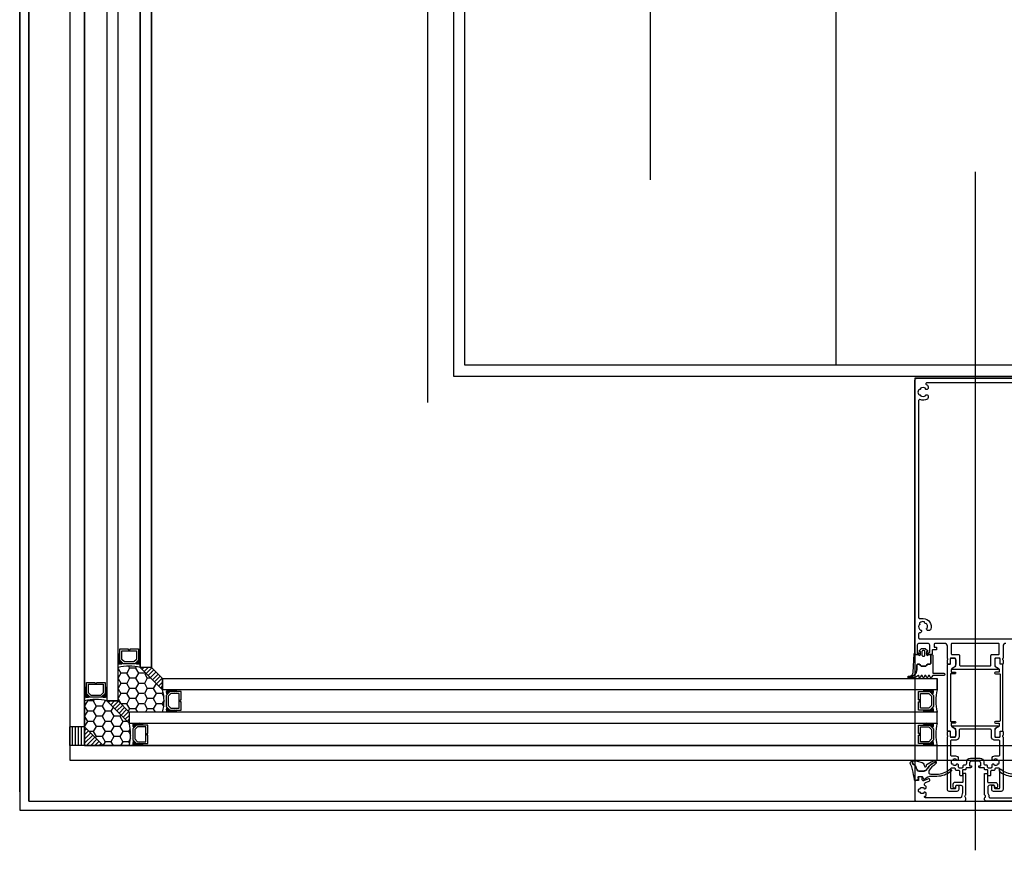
# Model space of a CAD drawing. Header units: millimetres. Extents: x 373037 to 682063, y 76092 to 274210.
# Tile 24 of 256: x 655037 to 655567, y 249571 to 250018. Entities that reach past the tile are written whole.
import ezdxf

# ---------------------------------------------------------------- set-up
doc = ezdxf.new("R2010")
doc.units = ezdxf.units.MM
doc.header["$LTSCALE"] = 100
doc.linetypes.add('CK_ČERCHOVANÁ 50', pattern=[6, 3, -1.5, 0, -1.5])
doc.linetypes.add('ČÁRKOVANÁ', pattern=[19.05, 12.7, -6.35])
doc.layers.get('0').update_dxf_attribs({"linetype": 'CONTINUOUS'})
doc.layers.add('PUDORYS', color=253, linetype='CONTINUOUS')
pattern_1 = [(225, (697453.0111, 197672.1125), (1.122532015, -1.122532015), [])]

# ---------------------------------------------------------------- blocks, each defined once
blk = doc.blocks.new('433270')
blk.add_lwpolyline([(1, 0, 0.414364), (0, -1), (0, -1.4, 0.255924), (0.23, -1.83, -0.547723), (0.23, -3.17, 0.255924), (0, -3.6), (0, -14.6, 0.414214), (0.3, -14.9), (1.2, -14.9, 0.414214), (1.7, -14.4), (1.7, -10.3, -0.414214), (2, -10), (6, -10, 0.414248), (7, -9), (7, -7.7, 0.414179), (6.5, -7.2), (5.7, -7.2, 0.414232), (5.4, -7.5), (5.4, -8.2, -0.414198), (5.1, -8.5), (2.8, -8.5, -0.414204), (1.8, -7.5), (1.8, -4.49, -0.147432), (1.97, -3.94, 0.147461), (2.4, -2.5), (2.4, -2.3, -0.414214), (2.9, -1.8), (21.87, -1.8, -0.668178), (22.22, -2.65), (22.16, -2.72, 1), (21.59, -3.29), (21.52, -3.35, 0.198912), (21.38, -3.71), (21.38, -4.05, 0.414214), (22.08, -4.75), (22.38, -4.75, 0.576988), (22.64, -4.3, -0.311246), (24.56, -4.3, 0.576988), (24.82, -4.75), (25.3, -4.75, -0.260065), (25.3, -6.65), (24.82, -6.65, 0.576988), (24.56, -7.1, -0.311246), (22.64, -7.1, 0.576988), (22.38, -6.65), (22.08, -6.65, 0.414214), (21.38, -7.35), (21.38, -7.61, 0.267949), (21.63, -8.04), (21.89, -8.2, -0.637047), (21.73, -10), (19.83, -10.7, 0.315299), (19.5, -11.17), (19.5, -11.49, 0.520567), (20.17, -11.96), (22.83, -10.99, -0.520567), (23.5, -11.46), (23.5, -12.5, 0.414062), (24, -13), (25, -13, 0.414186), (25.5, -12.5), (25.5, -11.5, -0.414182), (26, -11), (27, -11, 0.414214), (27.5, -10.5), (27.5, -0.5, 0.414214), (27, 0), (1, 0)], format="xyb", close=True)
blk = doc.blocks.new('284325')
for points in [[(0.84, -5.23, -0.560316), (0.94, -4.73), (1.94, -4.36, 0.3153), (2.14, -4.08), (2.14, -1.89, 0.451558), (1.8, -1.59), (0.9, -1.7, -0.399586), (0.57, -1.46), (0.3, -0.07, -0.415977), (0.53, 0.29, 0.024107), (6.15, 1.24, 0.076636), (8.99, 2.34, -0.577615), (10.79, 1.3), (10.02, 1.37, 0.283171), (9.08, 0.9, -0.168429), (7.07, -0.74), (5.9, -1.16, 0.315302), (5.24, -2.1), (5.24, -4.21, 0.269719), (6.76, -6.82, -0.194797), (10.18, -11.53, -0.342663), (9.17, -11.17, 0.119207), (5.43, -7.59, 0.578571), (3.63, -8.62), (3.63, -11.77, 0.176415), (6.16, -18.72, -1), (5.24, -19.49, -0.176415), (2.43, -11.77), (2.43, -8.89, 0.208286), (0.84, -5.23)], [(8.95, -6.65), (10.32, -8.78, -0.134555), (10.79, -10.63, -0.339795), (10.19, -11.53, 0.194788), (6.76, -6.81, -0.269736), (5.25, -4.21), (5.25, -2.1, -0.315302), (5.9, -1.17), (7.07, -0.74, 0.168429), (9.09, 0.89, -0.283167), (10.01, 1.36), (10.79, 1.29), (10.79, -0.74, -0.070852), (10.71, -1.3), (9.95, -3.93, -0.241839), (9.08, -4.83), (7.93, -5.22, 0.836024), (8.08, -6.19), (8.11, -6.19, -0.255349), (8.95, -6.65)]]:
    blk.add_lwpolyline(points, format="xyb", close=True)
blk = doc.blocks.new('284336')
for points in [[(-0.7, -9.6), (-10, -9.6, 0.414511), (-10.51, -10.11), (-10.51, -15.51, -1), (-11.69, -15.51), (-11.69, -9.6), (-12.69, -8.95, -0.668884), (-12.6, -8.23), (-11.99, -8.01, 0.766384), (-11.99, -7.21), (-12.6, -6.99, -0.76831), (-12.6, -6.23), (-11.99, -6.01, 0.766384), (-11.99, -5.21), (-12.6, -4.99, -0.76831), (-12.6, -4.23), (-11.99, -4.01, 0.766384), (-11.99, -3.21), (-12.6, -2.99, -0.877523), (-12.5, -2.22), (-12.1, -2.22, 0.698129), (-11.83, -1.5, -0.220231), (-12.89, 0.78), (-12.89, 3.45, -0.157143), (-12.82, 3.68), (-12.69, 3.42, -0.067482), (-12.48, 2.53, 0.393136), (-8.66, -1.02), (-6.1, -1.02, -0.414214), (-5.61, -1.51), (-5.61, -2.22, -0.267949), (-5.85, -2.65), (-6.35, -2.93, 0.267949), (-6.61, -3.38), (-6.61, -5.84, 0.267949), (-6.35, -6.29), (-5.85, -6.57, -0.267949), (-5.61, -7), (-5.61, -8.11, 0.414215), (-5.1, -8.62), (-0.41, -8.62), (-0.41, -9.31, -0.414212), (-0.7, -9.6)], [(-0.41, 0), (-0.41, -2, 0.990243), (-0.4, -3.02), (0.9, -3.02, 0.414214), (1.21, -2.71), (1.21, -2.61, -0.668123), (1.71, -2.4), (2.75, -3.45, -0.199004), (2.89, -3.79), (2.89, -5.43, -0.199038), (2.75, -5.77), (1.71, -6.82, -0.668191), (1.21, -6.61), (1.21, -6.51, 0.414214), (0.9, -6.2), (-0.4, -6.2, 0.990269), (-0.41, -7.22), (-0.41, -8.6), (-5.1, -8.6, -0.414215), (-5.59, -8.11), (-5.59, -7, 0.267949), (-5.84, -6.56), (-6.34, -6.27, -0.267949), (-6.59, -5.84), (-6.59, -3.38, -0.267949), (-6.34, -2.95), (-5.84, -2.66, 0.267949), (-5.59, -2.22), (-5.59, -1.51, 0.414214), (-6.1, -1), (-8.66, -1, -0.393156), (-12.46, 2.53, 0.067572), (-12.67, 3.43), (-12.8, 3.7, -0.637545), (-12.12, 3.53), (-11.92, 2.53, 0.344315), (-10.06, 0.91), (0, 0.38, -0.406913), (0.39, 0), (-0.41, 0)], [(1.7, -4.31, 0.414235), (1.2, -3.81), (-0.7, -3.81, 0.414214), (-1.2, -4.31), (-1.2, -4.91, 0.414214), (-0.7, -5.41), (1.2, -5.41, 0.414235), (1.7, -4.91), (1.7, -4.31)]]:
    blk.add_lwpolyline(points, format="xyb", close=True)

msp = doc.modelspace()

# ---------------------------------------------------------------- hatches: boundary and pattern name
at = {"layer": 'PUDORYS', "true_color": 0x939598}
h = msp.add_hatch(dxfattribs=at)
h.set_pattern_fill('HONEY', color=252, angle=180)
h.set_pattern_definition([(180, (697471.0118, 197654.1125), (-4.7625, -2.74963), [3.175, -6.35]), (300, (697471.0118, 197654.1125), (4.76249943, -2.74963099), [3.175, -6.35]), (240, (697471.0118, 197654.1125), (-5.7e-07, -5.49926099), [-6.35, 3.175])])
edge = h.paths.add_edge_path()
edge.add_line((655095.64, 249645.15), (655089.64, 249651.15))
edge.add_line((655089.64, 249651.15), (655089.64, 249651.15))
edge.add_line((655089.64, 249651.15), (655089.64, 249669.15))
edge.add_arc((655095.64, 249647.26), 22.7, 74.6727, 105.3272, ccw=False)
edge.add_line((655101.64, 249669.15), (655113.64, 249657.15))
edge.add_arc((655091.75, 249651.15), 22.7, -15.3272, 15.3272, ccw=False)
edge.add_line((655113.64, 249645.15), (655095.64, 249645.15))
h = msp.add_hatch(dxfattribs=at)
h.set_pattern_fill('ANSI31', color=252, scale=0.5, angle=180)
h.set_pattern_definition([(225, (697471.0118, 197654.1125), (1.122532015, -1.122532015), [])])
h.paths.add_polyline_path([(655101.64, 249669.15), (655107.64, 249669.15), (655113.64, 249663.15), (655113.64, 249657.15)])
h = msp.add_hatch(dxfattribs=at)
h.set_pattern_fill('HONEY', color=252, angle=180)
h.set_pattern_definition([(180, (697453.011, 197672.1125), (-4.7625, -2.74963), [3.175, -6.35]), (300, (697453.011, 197672.1125), (4.76249943, -2.74963099), [3.175, -6.35]), (240, (697453.011, 197672.1125), (-5.7e-07, -5.49926099), [-6.35, 3.175])])
edge = h.paths.add_edge_path()
edge.add_line((655081.64, 249627.15), (655071.64, 249637.15))
edge.add_line((655071.64, 249637.15), (655071.64, 249637.15))
edge.add_line((655071.64, 249637.15), (655071.64, 249651.15))
edge.add_arc((655077.64, 249629.26), 22.7, 74.6727, 105.3272, ccw=False)
edge.add_line((655083.64, 249651.15), (655095.64, 249639.15))
edge.add_arc((655073.75, 249633.15), 22.7, -15.3272, 15.3272, ccw=False)
edge.add_line((655095.64, 249627.15), (655081.64, 249627.15))
h = msp.add_hatch(dxfattribs=at)
h.set_pattern_fill('ANSI31', color=252, scale=0.5, angle=180)
h.set_pattern_definition(pattern_1)
h.paths.add_polyline_path([(655083.64, 249651.15), (655089.64, 249651.15), (655095.64, 249645.15), (655095.64, 249639.15)])
h = msp.add_hatch(dxfattribs=at)
h.set_pattern_fill('ANSI31', color=252, scale=0.5, angle=225)
h.set_pattern_definition([(270, (697453.0111, 197672.1125), (1.5875, -5e-16), [])])
h.paths.add_polyline_path([(655063.64, 249637.15), (655071.64, 249637.15), (655071.64, 249627.15), (655063.64, 249627.15)])
h = msp.add_hatch(dxfattribs=at)
h.set_pattern_fill('ANSI31', color=252, scale=0.5, angle=180)
h.set_pattern_definition(pattern_1)
h.paths.add_polyline_path([(655071.64, 249637.15), (655071.64, 249637.15), (655081.64, 249627.15), (655071.64, 249627.15)])

# ---------------------------------------------------------------- linework, layer by layer
at = {"layer": 'PUDORYS', "color": 252, "linetype": 'CK_ČERCHOVANÁ 50', "ltscale": 50, "true_color": 0x939598}
msp.add_line((655476.64, 249832.15), (655476.64, 273032.15), dxfattribs=at)
at = {"layer": 'PUDORYS', "color": 252, "true_color": 0x939598}
for p, q in [((655063.64, 251586.65), (655063.64, 249627.15)), ((655071.64, 249627.15), (655071.64, 251586.65)), ((655083.64, 251586.65), (655083.64, 249651.15)), ((655089.64, 249651.15), (655089.64, 251586.65)), ((655101.64, 251586.65), (655101.64, 249669.15)), ((655107.64, 249669.15), (655107.64, 251586.65)), ((655551.64, 249936.42), (655551.64, 249570.59)), ((655107.64, 249669.15), (655101.64, 249669.15)), ((655113.64, 249657.15), (655101.64, 249669.15)), ((655113.64, 249663.15), (655107.64, 249669.15)), ((655113.64, 249663.15), (655531.14, 249663.15)), ((655113.64, 249663.15), (655113.64, 249657.15)), ((655531.14, 249657.15), (655531.14, 249663.15)), ((655531.14, 249657.15), (655113.64, 249657.15)), ((655071.64, 249651.15), (655071.64, 249627.15)), ((655089.64, 249651.15), (655083.64, 249651.15)), ((655095.64, 249639.15), (655083.64, 249651.15)), ((655095.64, 249645.15), (655089.64, 249651.15)), ((655531.14, 249645.15), (655095.64, 249645.15)), ((655095.64, 249645.15), (655095.64, 249639.15)), ((655531.14, 249639.15), (655531.14, 249645.15)), ((655071.64, 249637.15), (655063.64, 249637.15)), ((655063.64, 249627.15), (655063.64, 249637.15)), ((655081.64, 249627.15), (655071.64, 249637.15)), ((655095.64, 249639.15), (655531.14, 249639.15)), ((655531.14, 249627.15), (655063.64, 249627.15)), ((655063.64, 249627.15), (655063.64, 249619.15)), ((655531.14, 249619.15), (655531.14, 249627.15)), ((655063.64, 249619.15), (655531.14, 249619.15))]:
    msp.add_line(p, q, dxfattribs=at)
at = {"layer": 'PUDORYS', "color": 252, "ltscale": 15, "true_color": 0x939598}
for p, q in [((655101.64, 249669.15), (655113.64, 249657.15)), ((655113.64, 249663.15), (655107.64, 249669.15)), ((655083.64, 249651.15), (655095.64, 249639.15)), ((655095.64, 249645.15), (655089.64, 249651.15))]:
    msp.add_line(p, q, dxfattribs=at)
for points in [[(655036.64, 249592.15), (681616.64, 249592.15), (681616.64, 273272.15), (655036.64, 273272.15)], [(681611.64, 273267.15), (655041.64, 273267.15), (655041.64, 249597.15), (681611.64, 249597.15)], [(655063.64, 249619.15), (681589.64, 249619.15), (681589.64, 273245.15), (655063.64, 273245.15)], [(681581.64, 273237.15), (655071.64, 273237.15), (655071.64, 249627.15), (681581.64, 249627.15)], [(655270.64, 273038.15), (681383.2, 273038.15), (681383.2, 249826.15), (655270.64, 249826.15)], [(681376.64, 249832.15), (655276.64, 249832.15), (655276.64, 273032.15), (681376.64, 273032.15)], [(655083.64, 249651.15), (655089.64, 249651.15), (655089.64, 251586.65), (655083.64, 251586.65)], [(655101.64, 251586.65), (655107.64, 251586.65), (655107.64, 249669.15), (655101.64, 249669.15)], [(655519.14, 249597.15), (655584.14, 249597.15), (655584.14, 249825.15), (655519.14, 249825.15)], [(655531.14, 249657.15), (655113.64, 249657.15), (655113.64, 249663.15), (655531.14, 249663.15)], [(655095.64, 249639.15), (655531.14, 249639.15), (655531.14, 249645.15), (655095.64, 249645.15)]]:
    msp.add_lwpolyline(points, close=True, dxfattribs=at)
at = {"layer": 'PUDORYS', "color": 252, "linetype": 'ČÁRKOVANÁ', "ltscale": 5, "true_color": 0x939598}
for points in [[(681606.64, 249602.15), (655036.64, 249602.15), (655036.64, 273272.15), (681606.64, 273272.15)], [(681611.64, 249597.15), (655041.64, 249597.15), (655041.64, 273267.15), (681611.64, 273267.15)], [(681396.64, 249812.15), (655256.64, 249812.15), (655256.64, 273052.15), (681396.64, 273052.15)], [(681276.64, 249932.15), (655376.64, 249932.15), (655376.64, 272932.15), (681276.64, 272932.15)]]:
    msp.add_lwpolyline(points, close=True, dxfattribs=at)
at = {"layer": 'PUDORYS', "color": 252, "true_color": 0x939598}
for points in [[(681376.64, 249832.15), (655276.64, 249832.15), (655276.64, 273032.15), (681376.64, 273032.15)], [(655100.64, 249679.15), (655100.64, 249673.15), (655098.64, 249671.15), (655092.64, 249671.15), (655090.64, 249673.15), (655090.64, 249679.15), (655095.14, 249679.15), (655095.14, 249678.65), (655096.14, 249678.65), (655096.14, 249679.15)], [(655091.64, 249678.15), (655099.64, 249678.15), (655099.64, 249673.57), (655098.22, 249672.15), (655093.19, 249672.15), (655091.64, 249673.57)], [(655082.64, 249661.15), (655082.64, 249655.15), (655080.64, 249653.15), (655074.64, 249653.15), (655072.64, 249655.15), (655072.64, 249661.15), (655077.14, 249661.15), (655077.14, 249660.65), (655078.14, 249660.65), (655078.14, 249661.15)], [(655073.64, 249660.15), (655081.64, 249660.15), (655081.64, 249655.57), (655080.22, 249654.15), (655075.19, 249654.15), (655073.64, 249655.57)], [(655123.64, 249656.15), (655117.64, 249656.15), (655115.64, 249654.15), (655115.64, 249648.15), (655117.64, 249646.15), (655123.64, 249646.15), (655123.64, 249650.65), (655123.14, 249650.65), (655123.14, 249651.65), (655123.64, 249651.65)], [(655122.64, 249647.15), (655122.64, 249655.15), (655118.05, 249655.15), (655116.64, 249653.74), (655116.64, 249648.71), (655118.05, 249647.15)], [(655521.14, 249656.15), (655527.14, 249656.15), (655529.14, 249654.15), (655529.14, 249648.15), (655527.14, 249646.15), (655521.14, 249646.15), (655521.14, 249650.65), (655521.64, 249650.65), (655521.64, 249651.65), (655521.14, 249651.65)], [(655522.14, 249647.15), (655522.14, 249655.15), (655526.72, 249655.15), (655528.14, 249653.74), (655528.14, 249648.71), (655526.72, 249647.15)], [(655105.64, 249638.15), (655099.64, 249638.15), (655097.64, 249636.15), (655097.64, 249630.15), (655099.64, 249628.15), (655105.64, 249628.15), (655105.64, 249632.65), (655105.14, 249632.65), (655105.14, 249633.65), (655105.64, 249633.65)], [(655104.64, 249629.15), (655104.64, 249637.15), (655100.05, 249637.15), (655098.64, 249635.74), (655098.64, 249630.71), (655100.05, 249629.15)], [(655521.14, 249638.15), (655527.14, 249638.15), (655529.14, 249636.15), (655529.14, 249630.15), (655527.14, 249628.15), (655521.14, 249628.15), (655521.14, 249632.65), (655521.64, 249632.65), (655521.64, 249633.65), (655521.14, 249633.65)], [(655522.14, 249629.15), (655522.14, 249637.15), (655526.72, 249637.15), (655528.14, 249635.74), (655528.14, 249630.71), (655526.72, 249629.15)]]:
    msp.add_lwpolyline(points, close=True, dxfattribs=at)
msp.add_lwpolyline([(656090.14, 249826.15), (655270.64, 249826.15), (655270.64, 251575.65)], dxfattribs=at)
for points in [[(655568.14, 249682.15, 0.414214), (655566.64, 249680.65), (655566.64, 249674.16, 0.338179), (655566.44, 249673.88), (655566.44, 249673.43, 0.338181), (655566.64, 249673.15), (655566.64, 249671.27, -0.414214), (655566.34, 249670.97), (655565.36, 249670.97, -0.414214), (655565.06, 249671.27), (655565.06, 249673.95, 0.414214), (655564.86, 249674.15), (655562.64, 249674.15, 0.414214), (655562.14, 249673.65), (655562.14, 249669.8), (655563.99, 249668.73, -0.267949), (655564.14, 249668.47), (655564.14, 249668.45, -0.414214), (655563.84, 249668.15), (655539.44, 249668.15, -0.414214), (655539.14, 249668.45), (655539.14, 249668.47, -0.267949), (655539.29, 249668.73), (655541.14, 249669.8), (655541.14, 249673.65, 0.414214), (655540.64, 249674.15), (655538.42, 249674.15, 0.414214), (655538.22, 249673.95), (655538.22, 249671.27, -0.414214), (655537.92, 249670.97), (655536.94, 249670.97, -0.414214), (655536.64, 249671.27), (655536.64, 249673.15, 0.338181), (655536.84, 249673.43), (655536.84, 249673.88, 0.338179), (655536.64, 249674.16), (655536.64, 249680.65, 0.414214), (655535.14, 249682.15), (655530.04, 249682.15, 0.414214), (655529.54, 249681.65), (655529.54, 249680.05), (655530.74, 249680.05), (655530.74, 249678.75), (655528.94, 249678.75, 0.414214), (655528.44, 249678.25), (655528.44, 249676.65, -0.414214), (655527.94, 249676.15), (655525.94, 249676.15, -0.414201), (655525.44, 249676.65), (655525.44, 249677.15), (655526.64, 249677.15, 0.414214), (655527.14, 249677.65), (655527.14, 249681.15, 0.414224), (655526.14, 249682.15), (655521.44, 249682.15, 0.414203), (655520.44, 249681.15), (655520.44, 249677.15), (655521.44, 249677.15), (655521.44, 249676.65, -0.41422), (655520.94, 249676.15), (655519.64, 249676.15, -0.414214), (655519.14, 249676.65), (655519.14, 249824.15, -0.414214), (655520.14, 249825.15), (655583.14, 249825.15, -0.414214)], [(655577.82, 249822.66), (655525.46, 249822.66, 0.814764), (655525.26, 249821.7, -0.037775), (655525.85, 249821.4, -0.258777), (655526.32, 249820.55), (655526.32, 249820.06, -0.414214), (655525.32, 249819.06), (655525.21, 249819.06, -0.64518), (655524.99, 249819.56, 0.341732), (655522.05, 249819.56, -0.64518), (655521.83, 249819.06), (655521.46, 249819.06, 0.298217), (655521, 249818.76, 0.208712), (655521, 249816.56, 0.298217), (655521.46, 249816.26), (655521.83, 249816.26, -0.64518), (655522.05, 249815.77, 0.341732), (655524.99, 249815.77, -0.64518), (655525.21, 249816.26), (655525.32, 249816.26, -0.414214), (655526.32, 249815.26), (655526.32, 249814.78, -0.258777), (655525.85, 249813.93, -0.242628), (655521.83, 249813.6, 0.534995), (655521.14, 249813.14), (655521.14, 249696.06, 0.414214), (655521.64, 249695.56), (655523.56, 249695.56, -0.503854), (655527.76, 249689.87, -0.258777), (655527.07, 249689.2), (655526.6, 249689.07, -0.414214), (655525.37, 249689.78), (655525.35, 249689.88, -0.64518), (655525.77, 249690.23, 0.341732), (655525.01, 249693.07, -0.64518), (655524.47, 249693.15), (655524.37, 249693.51, 0.298217), (655523.97, 249693.87, 0.208712), (655521.84, 249693.3, 0.298217), (655521.67, 249692.78), (655521.77, 249692.43, -0.64518), (655521.34, 249692.08, 0.341732), (655522.1, 249689.25, -0.64518), (655522.64, 249689.16), (655522.67, 249689.05, -0.472379), (655521.77, 249687.8), (655521.64, 249687.8, 0.414214), (655521.14, 249687.31), (655521.14, 249685.15, 0.414214), (655521.64, 249684.65), (655581.64, 249684.65, 0.414214)]]:
    msp.add_lwpolyline(points, format="xyb", dxfattribs=at)
for points in [[(655560.14, 249675.65, -0.414214), (655560.64, 249676.15), (655564.14, 249676.15, 0.414214), (655564.64, 249676.65), (655564.64, 249681.65, 0.414214), (655564.14, 249682.15), (655539.14, 249682.15, 0.414214), (655538.64, 249681.65), (655538.64, 249676.65, 0.414214), (655539.14, 249676.15), (655542.64, 249676.15, -0.414214), (655543.14, 249675.65), (655543.14, 249670.61, 0.414214), (655543.64, 249670.11), (655559.64, 249670.11, 0.414214), (655560.14, 249670.61), (655560.14, 249675.65)], [(655540.76, 249665.83), (655538.56, 249665.83, 0.414213), (655538.26, 249665.53), (655538.26, 249640.33, 0.414213), (655538.56, 249640.03), (655540.76, 249640.03, -1), (655540.76, 249639.23), (655538.95, 249639.23, 0.414214), (655538.65, 249638.93), (655538.65, 249638.03, 0.26795), (655539.15, 249637.17), (655540.11, 249636.61, -0.267949), (655541.11, 249634.88), (655541.11, 249632.48, -0.414214), (655540.31, 249631.68), (655538.74, 249631.68, -0.414214), (655538.27, 249632.15), (655538.27, 249634.55, 0.414214), (655537.94, 249634.88), (655536.96, 249634.88, -0.414214), (655536.66, 249635.18), (655536.66, 249670.64, -0.414214), (655536.96, 249670.94), (655537.94, 249670.94, 0.414214), (655538.27, 249671.27), (655538.27, 249673.67, -0.414214), (655538.74, 249674.14), (655540.31, 249674.14, -0.414214), (655541.11, 249673.34), (655541.11, 249670.95, -0.267949), (655540.11, 249669.21), (655539.15, 249668.66, 0.274486), (655538.65, 249667.82), (655538.65, 249666.93, 0.414214), (655538.95, 249666.63), (655540.76, 249666.63, -1), (655540.76, 249665.83)], [(655565.02, 249665.53), (655565.02, 249640.33, -0.414213), (655564.72, 249640.03), (655562.52, 249640.03, 1), (655562.52, 249639.23), (655564.33, 249639.23, -0.414214), (655564.63, 249638.93), (655564.63, 249638.03, -0.26795), (655564.13, 249637.17), (655563.17, 249636.61, 0.267949), (655562.17, 249634.88), (655562.17, 249632.48, 0.414214), (655562.97, 249631.68), (655564.54, 249631.68, 0.414214), (655565.01, 249632.15), (655565.01, 249634.55, -0.414214), (655565.34, 249634.88), (655566.32, 249634.88, 0.414214), (655566.62, 249635.18), (655566.62, 249670.64, 0.414214), (655566.32, 249670.94), (655565.34, 249670.94, -0.414214), (655565.01, 249671.27), (655565.01, 249673.67, 0.414214), (655564.54, 249674.14), (655562.97, 249674.14, 0.414214), (655562.17, 249673.34), (655562.17, 249670.95, 0.267949), (655563.17, 249669.21), (655564.13, 249668.66, -0.274486), (655564.63, 249667.82), (655564.63, 249666.93, -0.414214), (655564.33, 249666.63), (655562.52, 249666.63, 1), (655562.52, 249665.83), (655564.72, 249665.83, -0.414213), (655565.02, 249665.53)], [(655566.64, 249603.35, -0.414214), (655565.64, 249602.35), (655561.54, 249602.35, -0.414214), (655560.54, 249603.35), (655560.54, 249605.15, -0.414214), (655561.04, 249605.65), (655561.54, 249605.65, -0.414214), (655562.04, 249605.15), (655562.04, 249604.35, 0.414219), (655562.54, 249603.85), (655564.44, 249603.85, 0.414206), (655564.94, 249604.35), (655564.94, 249614.35, 0.414214), (655564.44, 249614.85), (655562.74, 249614.85, 0.414214), (655562.24, 249614.35), (655562.24, 249614.15, -0.414214), (655561.74, 249613.65), (655560.44, 249613.65, 0.414214), (655559.94, 249613.15), (655559.94, 249611.25, -0.414214), (655559.44, 249610.75), (655558.44, 249610.75), (655558.44, 249613.75, 0.414214), (655558.14, 249614.05), (655556.94, 249614.05, -0.413971), (655556.64, 249614.35), (655556.64, 249614.65, 0.414214), (655556.14, 249615.15), (655554.14, 249615.15, -0.414214), (655553.64, 249615.65), (655553.64, 249616.15), (655554.64, 249616.15), (655554.64, 249617.65, 0.414277), (655553.64, 249618.65), (655549.64, 249618.65, 0.414277), (655548.64, 249617.65), (655548.64, 249616.15), (655549.64, 249616.15), (655549.64, 249615.65, -0.414214), (655549.14, 249615.15), (655547.14, 249615.15, 0.414214), (655546.64, 249614.65), (655546.64, 249614.35, -0.413971), (655546.34, 249614.05), (655545.14, 249614.05, 0.414214), (655544.84, 249613.75), (655544.84, 249610.75), (655543.84, 249610.75, -0.414214), (655543.34, 249611.25), (655543.34, 249613.15, 0.414214), (655542.84, 249613.65), (655541.54, 249613.65, -0.414214), (655541.04, 249614.15), (655541.04, 249614.35, 0.414214), (655540.54, 249614.85), (655538.84, 249614.85, 0.414214), (655538.34, 249614.35), (655538.34, 249604.35, 0.414206), (655538.84, 249603.85), (655540.74, 249603.85, 0.414219), (655541.24, 249604.35), (655541.24, 249605.15, -0.414214), (655541.74, 249605.65), (655542.24, 249605.65, -0.414214), (655542.74, 249605.15), (655542.74, 249603.35, -0.414214), (655541.74, 249602.35), (655537.64, 249602.35, -0.414214), (655536.64, 249603.35), (655536.64, 249631.65, 0.338212), (655536.84, 249631.93), (655536.84, 249632.38, 0.338181), (655536.64, 249632.65), (655536.64, 249634.53, -0.414214), (655536.94, 249634.83), (655537.92, 249634.83, -0.414214), (655538.22, 249634.53), (655538.22, 249631.85, 0.414214), (655538.42, 249631.65), (655540.64, 249631.65, 0.414214), (655541.14, 249632.15), (655541.14, 249636.05), (655539.28, 249637.13, -0.767327), (655539.42, 249637.65), (655563.86, 249637.65, -0.767327), (655564, 249637.13), (655562.14, 249636.05), (655562.14, 249632.15, 0.414214), (655562.64, 249631.65), (655564.86, 249631.65, 0.414214), (655565.06, 249631.85), (655565.06, 249634.53, -0.414214), (655565.36, 249634.83), (655566.34, 249634.83, -0.414214), (655566.64, 249634.53), (655566.64, 249632.65, 0.338181), (655566.44, 249632.38), (655566.44, 249631.93, 0.338212), (655566.64, 249631.65), (655566.64, 249603.35)], [(655562.34, 249629.95, -0.417268), (655560.34, 249631.93), (655560.34, 249635.35, 0.414214), (655559.84, 249635.85), (655543.44, 249635.85, 0.414214), (655542.94, 249635.35), (655542.94, 249631.93, -0.417268), (655540.94, 249629.95), (655538.84, 249629.95, 0.414214), (655538.34, 249629.45), (655538.34, 249622.05, 0.414214), (655538.84, 249621.55), (655541.04, 249621.55, -0.414214), (655542.54, 249620.05), (655542.54, 249619.7, -0.414214), (655541.94, 249619.1), (655541.86, 249619.1, -0.576988), (655541.6, 249619.55, 0.311246), (655539.67, 249619.55, -0.576988), (655539.41, 249619.1), (655538.94, 249619.1, 0.260065), (655538.94, 249617.2), (655539.41, 249617.2, -0.576988), (655539.67, 249616.75, 0.311246), (655541.6, 249616.75, -0.576988), (655541.86, 249617.2), (655541.94, 249617.2, -0.414214), (655542.54, 249616.6), (655542.54, 249615.65, 0.414214), (655543.04, 249615.15), (655544.64, 249615.15, 0.414214), (655545.14, 249615.65), (655545.14, 249616.15, -0.414214), (655545.64, 249616.65), (655546.04, 249616.65, 0.414213), (655547.04, 249617.65), (655547.04, 249618.25, -0.414213), (655549.04, 249620.25), (655554.24, 249620.25, -0.414213), (655556.24, 249618.25), (655556.24, 249617.65, 0.414213), (655557.24, 249616.65), (655557.64, 249616.65, -0.414214), (655558.14, 249616.15), (655558.14, 249615.65, 0.414214), (655558.64, 249615.15), (655560.24, 249615.15, 0.414214), (655560.74, 249615.65), (655560.74, 249616.6, -0.414214), (655561.34, 249617.2), (655561.41, 249617.2, -0.576988), (655561.67, 249616.75, 0.311246), (655563.6, 249616.75, -0.576988), (655563.86, 249617.2), (655564.34, 249617.2, 0.260065), (655564.34, 249619.1), (655563.86, 249619.1, -0.576988), (655563.6, 249619.55, 0.311246), (655561.67, 249619.55, -0.576988), (655561.41, 249619.1), (655561.34, 249619.1, -0.414214), (655560.74, 249619.7), (655560.74, 249620.05, -0.414214), (655562.24, 249621.55), (655564.44, 249621.55, 0.414214), (655564.94, 249622.05), (655564.94, 249629.45, 0.414214), (655564.44, 249629.95), (655562.34, 249629.95)]]:
    msp.add_lwpolyline(points, format="xyb", close=True, dxfattribs=at)
for centre, radius, start, end in [((655090.14, 249677.02), 0.596, 213.0366, 326.9634), ((655090.14, 249676.72), 0.596, 213.0366, 326.9634), ((655090.14, 249676.43), 0.596, 213.0366, 326.9634), ((655090.14, 249676.14), 0.596, 213.0366, 326.9634), ((655090.14, 249675.85), 0.596, 213.0366, 326.9634), ((655090.14, 249675.55), 0.596, 213.0366, 326.9634), ((655090.14, 249675.26), 0.596, 213.0366, 326.9634), ((655090.14, 249674.97), 0.596, 213.0366, 326.9634), ((655090.14, 249674.68), 0.596, 213.0366, 326.9634), ((655090.14, 249674.38), 0.596, 213.0366, 326.9634), ((655090.14, 249674.09), 0.596, 213.0366, 326.9634), ((655090.14, 249673.8), 0.596, 213.0366, 326.9634), ((655090.14, 249673.51), 0.596, 213.0366, 326.9634), ((655090.28, 249673.5), 0.879, 223.5036, 316.0051), ((655090.42, 249673.59), 1.26, 231.5004, 308.0344), ((655090.56, 249673.75), 1.71, 237.3143, 302.7051), ((655100.71, 249673.75), 1.71, 237.2949, 302.6857), ((655100.85, 249673.59), 1.26, 231.9656, 308.4996), ((655101, 249673.5), 0.879, 223.9949, 316.4964), ((655101.14, 249677.02), 0.596, 213.0366, 326.9634), ((655101.14, 249676.72), 0.596, 213.0366, 326.9634), ((655101.14, 249676.43), 0.596, 213.0366, 326.9634), ((655101.14, 249676.14), 0.596, 213.0366, 326.9634), ((655101.14, 249675.85), 0.596, 213.0366, 326.9634), ((655101.14, 249675.55), 0.596, 213.0366, 326.9634), ((655101.14, 249675.26), 0.596, 213.0366, 326.9634), ((655101.14, 249674.97), 0.596, 213.0366, 326.9634), ((655101.14, 249674.68), 0.596, 213.0366, 326.9634), ((655101.14, 249674.38), 0.596, 213.0366, 326.9634), ((655101.14, 249674.09), 0.596, 213.0366, 326.9634), ((655101.14, 249673.8), 0.596, 213.0366, 326.9634), ((655101.14, 249673.51), 0.596, 213.0366, 326.9634), ((655090.71, 249673.99), 2.25, 241.5972, 298.4727), ((655090.87, 249674.34), 2.9, 244.7048, 294.6933), ((655090.99, 249674.71), 3.55, 247.591, 292.7062), ((655095.64, 249647.26), 22.7, 74.6728, 105.3272), ((655100.29, 249674.71), 3.55, 247.2938, 292.409), ((655100.4, 249674.34), 2.9, 245.3067, 295.2952), ((655100.57, 249673.99), 2.25, 241.5273, 298.4028), ((655072.14, 249659.02), 0.596, 213.0366, 326.9634), ((655072.14, 249658.72), 0.596, 213.0366, 326.9634), ((655072.14, 249658.43), 0.596, 213.0366, 326.9634), ((655072.14, 249658.14), 0.596, 213.0366, 326.9634), ((655072.14, 249657.85), 0.596, 213.0366, 326.9634), ((655072.14, 249657.55), 0.596, 213.0366, 326.9634), ((655072.14, 249657.26), 0.596, 213.0366, 326.9634), ((655072.14, 249656.97), 0.596, 213.0366, 326.9634), ((655072.14, 249656.68), 0.596, 213.0366, 326.9634), ((655083.14, 249659.02), 0.596, 213.0366, 326.9634), ((655083.14, 249658.72), 0.596, 213.0366, 326.9634), ((655083.14, 249658.43), 0.596, 213.0366, 326.9634), ((655083.14, 249658.14), 0.596, 213.0366, 326.9634), ((655083.14, 249657.85), 0.596, 213.0366, 326.9634), ((655083.14, 249657.55), 0.596, 213.0366, 326.9634), ((655083.14, 249657.26), 0.596, 213.0366, 326.9634), ((655083.14, 249656.97), 0.596, 213.0366, 326.9634), ((655083.14, 249656.68), 0.596, 213.0366, 326.9634), ((655091.75, 249651.15), 22.7, 344.6728, 15.3272), ((655119.19, 249655.8), 3.55, 157.591, 202.7062), ((655118.82, 249655.92), 2.9, 154.7048, 204.6933), ((655118.47, 249656.09), 2.25, 151.5972, 208.4727), ((655118.23, 249656.23), 1.71, 147.3143, 212.7051), ((655118.07, 249656.37), 1.26, 141.5004, 218.0344), ((655117.98, 249656.52), 0.879, 133.5036, 226.0051), ((655117.99, 249656.65), 0.596, 123.0366, 236.9634), ((655118.28, 249656.65), 0.596, 123.0366, 236.9634), ((655118.58, 249656.65), 0.596, 123.0366, 236.9634), ((655118.87, 249656.65), 0.596, 123.0366, 236.9634), ((655119.16, 249656.65), 0.596, 123.0366, 236.9634), ((655119.45, 249656.65), 0.596, 123.0366, 236.9634), ((655119.75, 249656.65), 0.596, 123.0366, 236.9634), ((655120.04, 249656.65), 0.596, 123.0366, 236.9634), ((655120.33, 249656.65), 0.596, 123.0366, 236.9634), ((655120.62, 249656.65), 0.596, 123.0366, 236.9634), ((655120.92, 249656.65), 0.596, 123.0366, 236.9634), ((655121.21, 249656.65), 0.596, 123.0366, 236.9634), ((655121.5, 249656.65), 0.596, 123.0366, 236.9634), ((655523.28, 249656.65), 0.596, 303.0366, 56.9634), ((655523.57, 249656.65), 0.596, 303.0366, 56.9634), ((655523.86, 249656.65), 0.596, 303.0366, 56.9634), ((655524.15, 249656.65), 0.596, 303.0366, 56.9634), ((655524.45, 249656.65), 0.596, 303.0366, 56.9634), ((655524.74, 249656.65), 0.596, 303.0366, 56.9634), ((655525.03, 249656.65), 0.596, 303.0366, 56.9634), ((655525.32, 249656.65), 0.596, 303.0366, 56.9634), ((655525.62, 249656.65), 0.596, 303.0366, 56.9634), ((655525.91, 249656.65), 0.596, 303.0366, 56.9634), ((655526.2, 249656.65), 0.596, 303.0366, 56.9634), ((655526.49, 249656.65), 0.596, 303.0366, 56.9634), ((655526.79, 249656.65), 0.596, 303.0366, 56.9634), ((655526.8, 249656.52), 0.879, 313.9949, 46.4964), ((655526.71, 249656.37), 1.26, 321.9656, 38.4996), ((655526.55, 249656.23), 1.71, 327.2949, 32.6857), ((655526.3, 249656.09), 2.25, 331.5273, 28.4028), ((655525.95, 249655.92), 2.9, 335.3067, 25.2952), ((655525.59, 249655.8), 3.55, 337.2938, 22.409), ((655553.03, 249651.15), 22.7, 164.6728, 195.3272), ((655072.14, 249656.38), 0.596, 213.0366, 326.9634), ((655072.14, 249656.09), 0.596, 213.0366, 326.9634), ((655072.14, 249655.8), 0.596, 213.0366, 326.9634), ((655072.14, 249655.51), 0.596, 213.0366, 326.9634), ((655072.27, 249655.49), 0.879, 223.5036, 316.0051), ((655072.42, 249655.59), 1.26, 231.5004, 308.0344), ((655072.56, 249655.75), 1.71, 237.3143, 302.7051), ((655072.71, 249655.99), 2.25, 241.5972, 298.4727), ((655072.87, 249656.34), 2.9, 244.7048, 294.6933), ((655072.99, 249656.71), 3.55, 247.591, 292.7062), ((655077.64, 249629.26), 22.7, 74.6728, 105.3272), ((655082.29, 249656.71), 3.55, 247.2938, 292.409), ((655082.4, 249656.34), 2.9, 245.3067, 295.2952), ((655082.57, 249655.99), 2.25, 241.5273, 298.4028), ((655082.71, 249655.75), 1.71, 237.2949, 302.6857), ((655082.85, 249655.59), 1.26, 231.9656, 308.4996), ((655083, 249655.49), 0.879, 223.9949, 316.4964), ((655083.14, 249656.38), 0.596, 213.0366, 326.9634), ((655083.14, 249656.09), 0.596, 213.0366, 326.9634), ((655083.14, 249655.8), 0.596, 213.0366, 326.9634), ((655083.14, 249655.51), 0.596, 213.0366, 326.9634), ((655119.19, 249646.51), 3.55, 157.2938, 202.409), ((655118.82, 249646.39), 2.9, 155.3067, 205.2952), ((655118.47, 249646.22), 2.25, 151.5273, 208.4028), ((655118.23, 249646.08), 1.71, 147.2949, 212.6857), ((655118.07, 249645.94), 1.26, 141.9656, 218.4996), ((655117.98, 249645.79), 0.879, 133.9949, 226.4964), ((655117.99, 249645.65), 0.596, 123.0366, 236.9634), ((655118.28, 249645.65), 0.596, 123.0366, 236.9634), ((655118.58, 249645.65), 0.596, 123.0366, 236.9634), ((655118.87, 249645.65), 0.596, 123.0366, 236.9634), ((655119.16, 249645.65), 0.596, 123.0366, 236.9634), ((655119.45, 249645.65), 0.596, 123.0366, 236.9634), ((655119.75, 249645.65), 0.596, 123.0366, 236.9634), ((655120.04, 249645.65), 0.596, 123.0366, 236.9634), ((655120.33, 249645.65), 0.596, 123.0366, 236.9634), ((655120.62, 249645.65), 0.596, 123.0366, 236.9634), ((655120.92, 249645.65), 0.596, 123.0366, 236.9634), ((655121.21, 249645.65), 0.596, 123.0366, 236.9634), ((655121.5, 249645.65), 0.596, 123.0366, 236.9634), ((655523.28, 249645.65), 0.596, 303.0366, 56.9634), ((655523.57, 249645.65), 0.596, 303.0366, 56.9634), ((655523.86, 249645.65), 0.596, 303.0366, 56.9634), ((655524.15, 249645.65), 0.596, 303.0366, 56.9634), ((655524.45, 249645.65), 0.596, 303.0366, 56.9634), ((655524.74, 249645.65), 0.596, 303.0366, 56.9634), ((655525.03, 249645.65), 0.596, 303.0366, 56.9634), ((655525.32, 249645.65), 0.596, 303.0366, 56.9634), ((655525.62, 249645.65), 0.596, 303.0366, 56.9634), ((655525.91, 249645.65), 0.596, 303.0366, 56.9634), ((655526.2, 249645.65), 0.596, 303.0366, 56.9634), ((655526.49, 249645.65), 0.596, 303.0366, 56.9634), ((655526.79, 249645.65), 0.596, 303.0366, 56.9634), ((655526.8, 249645.79), 0.879, 313.5036, 46.0051), ((655526.71, 249645.94), 1.26, 321.5004, 38.0344), ((655526.55, 249646.08), 1.71, 327.3143, 32.7051), ((655526.3, 249646.22), 2.25, 331.5972, 28.4727), ((655525.95, 249646.39), 2.9, 334.7048, 24.6933), ((655525.59, 249646.51), 3.55, 337.591, 22.7062), ((655073.75, 249633.15), 22.7, 344.6728, 15.3272), ((655101.19, 249637.8), 3.55, 157.591, 202.7062), ((655100.82, 249637.92), 2.9, 154.7048, 204.6933), ((655100.47, 249638.09), 2.25, 151.5972, 208.4727), ((655100.23, 249638.23), 1.71, 147.3143, 212.7051), ((655100.07, 249638.37), 1.26, 141.5004, 218.0344), ((655099.98, 249638.52), 0.879, 133.5036, 226.0051), ((655099.99, 249638.65), 0.596, 123.0366, 236.9634), ((655100.28, 249638.65), 0.596, 123.0366, 236.9634), ((655100.57, 249638.65), 0.596, 123.0366, 236.9634), ((655100.87, 249638.65), 0.596, 123.0366, 236.9634), ((655101.16, 249638.65), 0.596, 123.0366, 236.9634), ((655101.45, 249638.65), 0.596, 123.0366, 236.9634), ((655101.74, 249638.65), 0.596, 123.0366, 236.9634), ((655102.04, 249638.65), 0.596, 123.0366, 236.9634), ((655102.33, 249638.65), 0.596, 123.0366, 236.9634), ((655102.62, 249638.65), 0.596, 123.0366, 236.9634), ((655102.91, 249638.65), 0.596, 123.0366, 236.9634), ((655103.21, 249638.65), 0.596, 123.0366, 236.9634), ((655103.5, 249638.65), 0.596, 123.0366, 236.9634), ((655523.28, 249638.65), 0.596, 303.0366, 56.9634), ((655523.57, 249638.65), 0.596, 303.0366, 56.9634), ((655523.86, 249638.65), 0.596, 303.0366, 56.9634), ((655524.15, 249638.65), 0.596, 303.0366, 56.9634), ((655524.45, 249638.65), 0.596, 303.0366, 56.9634), ((655524.74, 249638.65), 0.596, 303.0366, 56.9634), ((655525.03, 249638.65), 0.596, 303.0366, 56.9634), ((655525.32, 249638.65), 0.596, 303.0366, 56.9634), ((655525.62, 249638.65), 0.596, 303.0366, 56.9634), ((655525.91, 249638.65), 0.596, 303.0366, 56.9634), ((655526.2, 249638.65), 0.596, 303.0366, 56.9634), ((655526.49, 249638.65), 0.596, 303.0366, 56.9634), ((655526.79, 249638.65), 0.596, 303.0366, 56.9634), ((655526.8, 249638.52), 0.879, 313.9949, 46.4964), ((655526.71, 249638.37), 1.26, 321.9656, 38.4996), ((655526.55, 249638.23), 1.71, 327.2949, 32.6857), ((655526.3, 249638.09), 2.25, 331.5273, 28.4028), ((655525.95, 249637.92), 2.9, 335.3067, 25.2952), ((655525.59, 249637.8), 3.55, 337.2938, 22.409), ((655553.03, 249633.15), 22.7, 164.6728, 195.3272), ((655101.19, 249628.51), 3.55, 157.2938, 202.409), ((655525.59, 249628.51), 3.55, 337.591, 22.7062), ((655100.82, 249628.39), 2.9, 155.3067, 205.2952), ((655100.47, 249628.22), 2.25, 151.5273, 208.4028), ((655100.23, 249628.08), 1.71, 147.2949, 212.6857), ((655100.07, 249627.94), 1.26, 141.9656, 218.4996), ((655099.98, 249627.79), 0.879, 133.9949, 226.4964), ((655099.99, 249627.65), 0.596, 123.0366, 236.9634), ((655100.28, 249627.65), 0.596, 123.0366, 236.9634), ((655100.57, 249627.65), 0.596, 123.0366, 236.9634), ((655100.87, 249627.65), 0.596, 123.0366, 236.9634), ((655101.16, 249627.65), 0.596, 123.0366, 236.9634), ((655101.45, 249627.65), 0.596, 123.0366, 236.9634), ((655101.74, 249627.65), 0.596, 123.0366, 236.9634), ((655102.04, 249627.65), 0.596, 123.0366, 236.9634), ((655102.33, 249627.65), 0.596, 123.0366, 236.9634), ((655102.62, 249627.65), 0.596, 123.0366, 236.9634), ((655102.91, 249627.65), 0.596, 123.0366, 236.9634), ((655103.21, 249627.65), 0.596, 123.0366, 236.9634), ((655103.5, 249627.65), 0.596, 123.0366, 236.9634), ((655523.28, 249627.65), 0.596, 303.0366, 56.9634), ((655523.57, 249627.65), 0.596, 303.0366, 56.9634), ((655523.86, 249627.65), 0.596, 303.0366, 56.9634), ((655524.15, 249627.65), 0.596, 303.0366, 56.9634), ((655524.45, 249627.65), 0.596, 303.0366, 56.9634), ((655524.74, 249627.65), 0.596, 303.0366, 56.9634), ((655525.03, 249627.65), 0.596, 303.0366, 56.9634), ((655525.32, 249627.65), 0.596, 303.0366, 56.9634), ((655525.62, 249627.65), 0.596, 303.0366, 56.9634), ((655525.91, 249627.65), 0.596, 303.0366, 56.9634), ((655526.2, 249627.65), 0.596, 303.0366, 56.9634), ((655526.49, 249627.65), 0.596, 303.0366, 56.9634), ((655526.79, 249627.65), 0.596, 303.0366, 56.9634), ((655526.8, 249627.79), 0.879, 313.5036, 46.0051), ((655526.71, 249627.94), 1.26, 321.5004, 38.0344), ((655526.55, 249628.08), 1.71, 327.3143, 32.7051), ((655526.3, 249628.22), 2.25, 331.5972, 28.4727), ((655525.95, 249628.39), 2.9, 334.7048, 24.6933)]:
    msp.add_arc(centre, radius, start, end, dxfattribs=at)

# ---------------------------------------------------------------- block references
for name, p, rotation in [('284336', (655519.14, 249676.56), 90), ('284325', (655519.14, 249608.01), 90), ('433270', (655546.64, 249597.15), 180)]:
    msp.add_blockref(name, p, dxfattribs=dict(at, rotation=rotation))
at = {"layer": 'PUDORYS', "color": 252, "true_color": 0x939598, "xscale": -1}
for name, p, rotation in [('284325', (655584.14, 249608.01), 270), ('433270', (655556.64, 249597.15), 180)]:
    msp.add_blockref(name, p, dxfattribs=dict(at, rotation=rotation))

doc.saveas('drawing.dxf')
